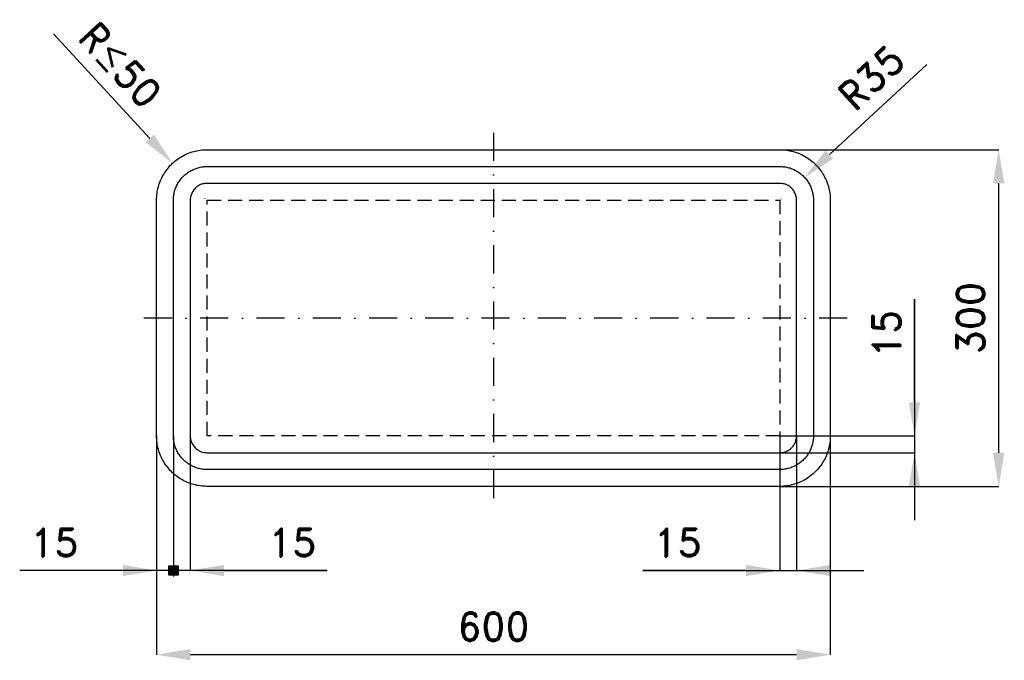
# Model space of a CAD drawing. Header units: millimetres. Extents: x -122 to 755, y -155 to 416.
import ezdxf

# ---------------------------------------------------------------- set-up
doc = ezdxf.new("R2010")
doc.units = ezdxf.units.MM
doc.header["$LTSCALE"] = 5
doc.linetypes.add('ČERCHOVANÁX2', pattern=[2, 1, -0.5, 0, -0.5])
doc.linetypes.add('ČÁRKOVANÁX2', pattern=[1.5, 1, -0.5])
doc.layers.add('Kóty', color=2, linetype='Continuous')
doc.layers.add('Značka', color=7, linetype='Continuous')
doc.styles.get("Standard").update_dxf_attribs({"font": 'romand.shx', "height": 25})
doc.dimstyles.get("Standard").update_dxf_attribs({"dimtxt": 25, "dimasz": 30, "dimexe": 0.18, "dimexo": 0.0625, "dimgap": 12.5, "dimtad": 1, "dimdec": 0, "dimzin": 0, "dimdsep": 46, "dimtxsty": 'Standard', "dimcen": 0.09, "dimadec": 0, "dimazin": 0, "dimtfac": 1, "dimtdec": 0, "dimtofl": 0, "dimtmove": 0, "dimatfit": 3, "dimfxl": 1, "dimtolj": 1, "dimtzin": 0, "dimarcsym": 0})

# ---------------------------------------------------------------- blocks, each defined once
blk = doc.blocks.new('*D0')
at = {"layer": 'Defpoints', "color": 0, "transparency": 16777216}
for p in [(0, 45), (600, 45), (0, -150)]:
    blk.add_point(p, dxfattribs=at)
at = {"layer": 'Kóty', "color": 0, "lineweight": -2, "transparency": 16777216}
for p, q in [((0, 44.94), (0, -150.18)), ((600, 44.94), (600, -150.18)), ((570, -150), (30, -150))]:
    blk.add_line(p, q, dxfattribs=at)
at = {"layer": 'Kóty', "color": 0, "transparency": 16777216}
for points in [[(30, -145), (30, -155), (0, -150)], [(570, -145), (570, -155), (600, -150)]]:
    blk.add_solid(points, dxfattribs=at)
at = {"layer": 'Kóty', "color": 0, "transparency": 16777216, "insert": (300, -125), "char_height": 25, "attachment_point": 5}
blk.add_mtext('\\A1;600', dxfattribs=at)
blk = doc.blocks.new('*D1')
at = {"layer": 'Defpoints', "color": 0, "transparency": 16777216}
for p in [(555, 300), (750, 300), (555, 0)]:
    blk.add_point(p, dxfattribs=at)
at = {"layer": 'Kóty', "color": 0, "lineweight": -2, "transparency": 16777216}
for p, q in [((555.06, 300), (750.18, 300)), ((750, 30), (750, 270)), ((555.06, 0), (750.18, 0))]:
    blk.add_line(p, q, dxfattribs=at)
at = {"layer": 'Kóty', "color": 0, "transparency": 16777216}
for points in [[(745, 270), (755, 270), (750, 300)], [(745, 30), (755, 30), (750, 0)]]:
    blk.add_solid(points, dxfattribs=at)
at = {"layer": 'Kóty', "color": 0, "transparency": 16777216, "insert": (725, 150), "char_height": 25, "attachment_point": 5, "rotation": 90}
blk.add_mtext('\\A1;300', dxfattribs=at)
blk = doc.blocks.new('*D2')
at = {"layer": 'Defpoints', "color": 0, "transparency": 16777216}
for p in [(577.14, 275.26), (556.25, 255.96)]:
    blk.add_point(p, dxfattribs=at)
at = {"layer": 'Kóty', "color": 0, "lineweight": -2, "transparency": 16777216}
for p, q in [((685.9, 375.77), (599.17, 295.62)), ((556.16, 255.96), (556.34, 255.96)), ((556.25, 255.87), (556.25, 256.05))]:
    blk.add_line(p, q, dxfattribs=at)
at = {"layer": 'Kóty', "color": 0, "transparency": 16777216}
blk.add_solid([(595.77, 299.29), (602.56, 291.95), (577.14, 275.26)], dxfattribs=at)
at = {"layer": 'Kóty', "color": 0, "transparency": 16777216, "insert": (636.58, 364.24), "char_height": 25, "attachment_point": 5, "rotation": 42.74239}
blk.add_mtext('\\A1;R35', dxfattribs=at)

msp = doc.modelspace()

# ---------------------------------------------------------------- hatches: boundary and pattern name
at = {"layer": 'Kóty'}
h = msp.add_hatch(color=256, dxfattribs=at)
h.dxf.hatch_style = 1
h.paths.add_polyline_path([(10.83, -70.83), (19.17, -70.83), (19.17, -79.17), (10.83, -79.17)])

# ---------------------------------------------------------------- linework, layer by layer
for p, q in [((-91.79, 403.27), (-6.01, 309.96)), ((43.16, 256.37), (43.34, 256.37)), ((43.25, 256.28), (43.25, 256.46)), ((675, 166.9), (675, -30)), ((675, 75), (675, 166.9)), ((0, 44.94), (0, -75.18)), ((15, 44.94), (15, -80.17)), ((15, 44.94), (15, -80.17)), ((15, 44.94), (15, -80.17)), ((15, 44.94), (15, -80.17)), ((30, 44.94), (30, -75.18)), ((555.06, 45), (675.18, 45)), ((555.06, 44.94), (555.06, -75.18)), ((570, 44.94), (570, -75.18)), ((555.06, 30), (675.18, 30)), ((151.9, -75), (-121.9, -75)), ((60, -75), (151.9, -75)), ((433.16, -75), (630, -75)), ((525.06, -75), (433.16, -75))]:
    msp.add_line(p, q, dxfattribs=at)
msp.add_lwpolyline([(10.83, -70.83), (19.17, -70.83), (19.17, -79.17), (10.83, -79.17)], close=True, dxfattribs=at)
for points in [[(-2.33, 313.35), (-9.69, 306.58), (14.29, 287.88)], [(670, 75), (680, 75), (675, 45)], [(670, 0), (680, 0), (675, 30)], [(-30, -70), (-30, -80), (0, -75)], [(60, -70), (60, -80), (30, -75)], [(525.06, -70), (525.06, -80), (555.06, -75)], [(600, -70), (600, -80), (570, -75)]]:
    msp.add_solid(points, dxfattribs=at)
at = {"layer": 'Značka', "color": 6, "linetype": 'ČERCHOVANÁX2', "lineweight": 25, "ltscale": 5}
for p, q in [((300, 315), (300, -15)), ((615, 150), (-15, 150))]:
    msp.add_line(p, q, dxfattribs=at)
at = {"layer": 'Značka', "color": 5}
for points in [[(45, 0), (44.82, 0), (44.65, 0, -0.03218), (38.84, 0.41, -0.035443), (33.13, 1.59, -0.036267), (27.6, 3.46, -0.034421), (22.4, 6.09, -0.033721), (17.55, 9.32, -0.034085), (13.18, 13.18, -0.034209), (9.32, 17.55, -0.034229), (6.09, 22.4, -0.034044), (3.48, 27.61, -0.033412), (1.59, 33.13, -0.034127), (0.39, 38.84, -0.036745), (0, 44.65), (0, 44.82), (0, 45), (0, 255), (0, 255.18), (0, 255.35, -0.03218), (0.41, 261.16, -0.035443), (1.59, 266.87, -0.036268), (3.46, 272.4, -0.034422), (6.09, 277.6, -0.033719), (9.32, 282.45, -0.034089), (13.18, 286.82, -0.034214), (17.55, 290.68, -0.034234), (22.4, 293.91, -0.03404), (27.61, 296.52, -0.033406), (33.13, 298.4, -0.034124), (38.84, 299.61, -0.036744), (44.65, 300), (44.82, 300), (45, 300), (555, 300), (555.18, 300), (555.35, 300, -0.032173), (561.16, 299.59, -0.035435), (566.87, 298.4, -0.036268), (572.4, 296.54, -0.034415), (577.6, 293.91, -0.033724), (582.45, 290.68, -0.034083), (586.82, 286.82, -0.034207), (590.68, 282.45, -0.034231), (593.91, 277.6, -0.034053), (596.52, 272.39, -0.033412), (598.41, 266.87, -0.034124), (599.61, 261.16, -0.036739), (600, 255.35), (600, 255.18), (600, 255), (600, 45), (600, 44.82), (600, 44.65, -0.03219), (599.59, 38.84, -0.035437), (598.41, 33.13, -0.036252), (596.54, 27.6, -0.034414), (593.91, 22.4, -0.033726), (590.68, 17.55, -0.034079), (586.82, 13.18, -0.034202), (582.45, 9.32, -0.034229), (577.6, 6.09, -0.034048), (572.39, 3.48, -0.033409), (566.87, 1.59, -0.034128), (561.16, 0.39, -0.036744), (555.35, 0), (555.18, 0), (555, 0), (45, 0)], [(45, 15), (44.88, 15), (44.76, 15, -0.03218), (40.89, 15.27, -0.035444), (37.08, 16.06, -0.036267), (33.4, 17.31, -0.034421), (29.93, 19.06, -0.033721), (26.7, 21.21, -0.034085), (23.79, 23.79, -0.034208), (21.21, 26.7, -0.034229), (19.06, 29.93, -0.034044), (17.32, 33.4, -0.033413), (16.06, 37.08, -0.034127), (15.26, 40.89, -0.036744), (15, 44.76), (15, 44.88), (15, 45), (15, 255), (15, 255.12), (15, 255.24, -0.03218), (15.27, 259.11, -0.035443), (16.06, 262.92, -0.036267), (17.31, 266.6, -0.034426), (19.06, 270.07, -0.033723), (21.21, 273.3, -0.034082), (23.79, 276.21, -0.034204), (26.7, 278.79, -0.034223), (29.93, 280.94, -0.034047), (33.4, 282.68, -0.033416), (37.08, 283.94, -0.034129), (40.89, 284.74, -0.036741), (44.76, 285), (44.88, 285), (45, 285), (555, 285), (555.12, 285), (555.24, 285, -0.03218), (559.11, 284.73, -0.035452), (562.92, 283.94, -0.036272), (566.6, 282.69, -0.03441), (570.07, 280.94, -0.033714), (573.3, 278.78, -0.034082), (576.21, 276.21, -0.034209), (578.79, 273.3, -0.034232), (580.94, 270.07, -0.034027), (582.68, 266.59, -0.033418), (583.94, 262.92, -0.034111), (584.74, 259.11, -0.036749), (585, 255.24), (585, 255.12), (585, 255), (585, 45), (585, 44.88), (585, 44.76, -0.032179), (584.73, 40.89, -0.035457), (583.94, 37.08, -0.036267), (582.69, 33.4, -0.034424), (580.94, 29.93, -0.033731), (578.79, 26.7, -0.034079), (576.21, 23.79, -0.034202), (573.3, 21.21, -0.034214), (570.07, 19.06, -0.034038), (566.6, 17.32, -0.033412), (562.92, 16.06, -0.034124), (559.11, 15.26, -0.036744), (555.24, 15), (555.12, 15), (555, 15), (45, 15)], [(45, 30), (555, 30), (555.06, 30), (555.12, 30, 0.032174), (557.06, 30.14, 0.035445), (558.96, 30.53, 0.036263), (560.8, 31.15, 0.034405), (562.53, 32.03, 0.03371), (564.15, 33.11, 0.034093), (565.61, 34.39, 0.034186), (566.89, 35.85, 0.034242), (567.97, 37.47, 0.034026), (568.84, 39.2, 0.033372), (569.47, 41.04, 0.034144), (569.87, 42.95, 0.03678), (570, 44.88), (570, 44.94), (570, 45), (570, 255), (570, 255.06), (570, 255.12, 0.032211), (569.86, 257.05, 0.035398), (569.47, 258.96, 0.036257), (568.85, 260.8, 0.034417), (567.97, 262.53, 0.033707), (566.89, 264.15, 0.034076), (565.61, 265.61, 0.034203), (564.15, 266.89, 0.034241), (562.53, 267.97, 0.03402), (560.8, 268.84, 0.03342), (558.96, 269.47, 0.034121), (557.05, 269.87, 0.03675), (555.12, 270), (555.06, 270), (555, 270), (45, 270), (44.94, 270), (44.88, 270, 0.032179), (42.95, 269.86, 0.035457), (41.04, 269.47, 0.036267), (39.2, 268.85, 0.034424), (37.47, 267.97, 0.033732), (35.85, 266.89, 0.034078), (34.39, 265.61, 0.034204), (33.11, 264.15, 0.034213), (32.03, 262.53, 0.034036), (31.16, 260.8, 0.03341), (30.53, 258.96, 0.034124), (30.13, 257.05, 0.036744), (30, 255.12), (30, 255.06), (30, 255), (30, 45), (30, 44.94), (30, 44.88, 0.032177), (30.14, 42.95, 0.035442), (30.53, 41.04, 0.036268), (31.15, 39.2, 0.034419), (32.03, 37.47, 0.033722), (33.11, 35.85, 0.034086), (34.39, 34.39, 0.034209), (35.85, 33.11, 0.034227), (37.47, 32.03, 0.034042), (39.2, 31.16, 0.033411), (41.04, 30.53, 0.034127), (42.95, 30.13, 0.036745), (44.88, 30), (44.94, 30), (45, 30)]]:
    msp.add_lwpolyline(points, format="xyb", dxfattribs=at)
at = {"layer": 'Značka', "color": 7, "linetype": 'ČÁRKOVANÁX2', "ltscale": 2.5}
msp.add_lwpolyline([(45, 45), (45, 255), (555, 255), (555, 45), (45, 45)], dxfattribs=at)

# ---------------------------------------------------------------- texts
at = {"layer": 'Kóty', "char_height": 25, "attachment_point": 5}
for s, insert, rotation in [('\\A1;R{\\A0;≤}50', (-32.23, 375.44), 312.58967), ('\\A1;15', (650, 135.95), 90)]:
    msp.add_mtext(s, dxfattribs=dict(at, insert=insert, rotation=rotation))
for insert in [(-90.95, -50), (120.95, -50), (464.11, -50)]:
    msp.add_mtext('\\A1;15', dxfattribs=dict(at, insert=insert))

# ---------------------------------------------------------------- dimensions: what is measured, and where the dimension line sits
at = {"layer": 'Kóty'}
dim = msp.add_radius_dim(center=(556.25, 255.96), mpoint=(577.14, 275.26), text='R35', dimstyle='Standard', dxfattribs=at)
dim.commit()
dim.dimension.update_dxf_attribs({"geometry": '*D2', "text_midpoint": (636.58, 364.24)})
dim = msp.add_linear_dim(base=(750, 300), p1=(555, 0), p2=(555, 300), angle=90, dimstyle='Standard', dxfattribs=at)
dim.commit()
dim.dimension.update_dxf_attribs({"geometry": '*D1', "text_midpoint": (725, 150)})
dim = msp.add_linear_dim(base=(0, -150), p1=(600, 45), p2=(0, 45), dimstyle='Standard', dxfattribs=at)
dim.commit()
dim.dimension.update_dxf_attribs({"geometry": '*D0', "text_midpoint": (300, -125)})

doc.saveas('drawing.dxf')
